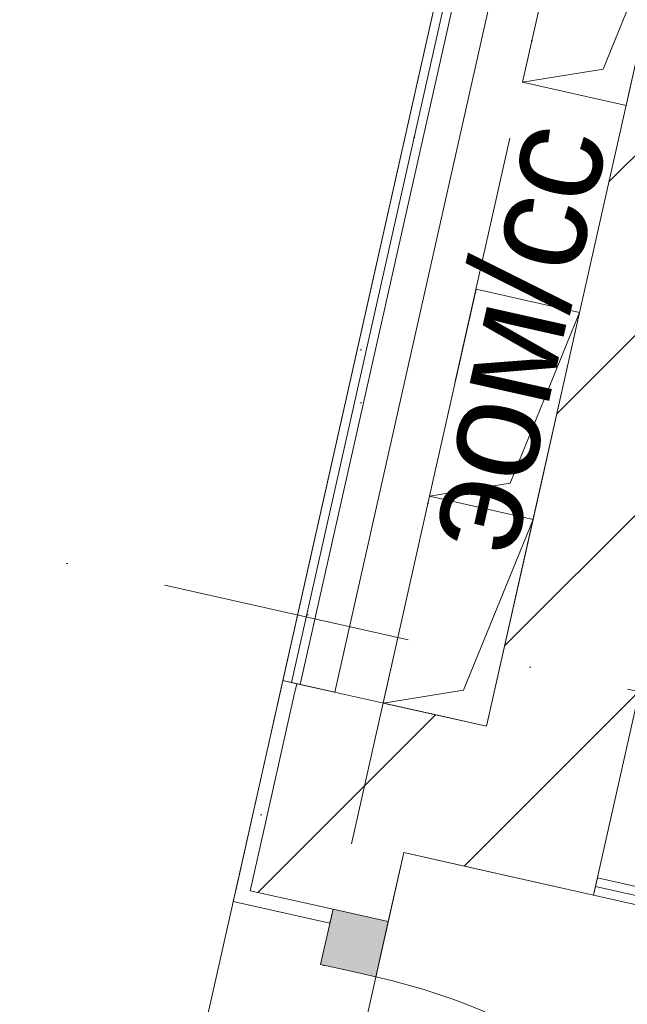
# Model space of a CAD drawing. Header units: millimetres. Extents: x -7213913 to -6937159, y 6128912 to 6404062.
# Tile 157 of 208: x -7194723 to -7193864, y 6171827 to 6173220. Entities that reach past the tile are written whole.
import ezdxf
from ezdxf.enums import TextEntityAlignment as Align

# ---------------------------------------------------------------- set-up
doc = ezdxf.new("R2010")
doc.units = ezdxf.units.MM
doc.header["$MEASUREMENT"] = 0
doc.linetypes.add('Штрихпунктирная', pattern=[670.277762, 352.777767, -176.388884, 0, -141.111112])
for name, color, linetype in [('S - квартира_помещение.АР', 7, 'Continuous'), ('S - МОП.АР', 7, 'Continuous'), ('АР-Стены_Перегородки_межквартирные_200.АР', 7, 'Continuous'), ('АР-Чертеж-Оси_Осевые размеры.АР', 7, 'Continuous'), ('ИОС-Шахты и отверстия.АР', 7, 'Continuous')]:
    doc.layers.add(name, color=color, linetype=linetype)
for name, color, linetype, lineweight in [('S - квартира_помещение.АР_Ном._пера__2', 8, 'Continuous', 15), ('S - МОП.АР_Ном._пера__2', 8, 'Continuous', 15), ('АР-Стены_Перегородки_межквартирные_200.АР_Ном._пера__1', 7, 'Continuous', 15), ('АР-Чертеж-Оси_Осевые размеры.АР_Ном._пера__120', 7, 'Continuous', 0), ('Двери Archicad_Ном._пера__120', 7, 'Continuous', 0), ('ИОС-Шахты и отверстия.АР_Ном._пера__1', 7, 'Continuous', 0), ('Паспорта Зон Archicad_Ном._пера__1', 7, 'Continuous', 0)]:
    doc.layers.add(name, color=color, linetype=linetype, lineweight=lineweight)
doc.styles.add('РЎР“Р•РќР•Р\xa0Р\x98Р\xa0_РЎРўР\x98Р›Р¬_1', font='txt')
doc.styles.add('РЎР“Р•РќР•Р\xa0Р\x98Р\xa0_РЎРўР\x98Р›Р¬_2', font='calibri.ttf')
doc.styles.add('РЎР“Р•РќР•Р\xa0Р\x98Р\xa0_РЎРўР\x98Р›Р¬_3', font='GOST_Common.ttf')
doc.styles.add('РЎР“Р•РќР•Р\xa0Р\x98Р\xa0_РЎРўР\x98Р›Р¬_5', font='GOTHIC.TTF')
pattern_1 = [(0, (-6566190.34, 6562677.795), (0, 75), [0, -75])]
pattern_2 = [(45, (-6566190.34, 6563027.8), (-111.369318, 111.369318), [0, -105, 0, -157.5]), (110, (-6565840.34, 6563027.8), (148.001588, 53.868173), [0, -77, 0, -133])]
pattern_3 = [(45, (-6566190.34, 6562677.8), (-127.279217, 127.279217), [])]

# ---------------------------------------------------------------- blocks, each defined once
blk = doc.blocks.new('Холл_4_35_1', base_point=(-7192600, 6171254.3))
at = {"layer": 'S - квартира_помещение.АР_Ном._пера__2', "color": 8, "linetype": 'Continuous', "lineweight": 15, "flags": 128}
blk.add_lwpolyline([(-7190722.8, 6171233.2), (-7191576.6, 6171425), (-7191438.4, 6172040.6), (-7193389.7, 6172478.9), (-7193521.2, 6171893.5), (-7193618.8, 6171915.4), (-7193487.3, 6172500.8), (-7193780, 6172566.6), (-7193911.5, 6171981.2), (-7194179.8, 6172041.4), (-7194442.7, 6170870.6), (-7194052.5, 6170782.9), (-7194052.5, 6170782.9), (-7190979, 6170092.6)], close=True, dxfattribs=at)
at = {"layer": 'Паспорта Зон Archicad_Ном._пера__1', "color": 7, "lineweight": 0, "style": 'РЎР“Р•РќР•Р\xa0Р\x98Р\xa0_РЎРўР\x98Р›Р¬_1'}
blk.add_attdef('ROOM_NUMBER', text='', height=250, rotation=347.3417, dxfattribs=at).set_placement((-7192509.6, 6171220.9), align=Align.MIDDLE_CENTER)
at = {"layer": 'Паспорта Зон Archicad_Ном._пера__1', "color": 7, "lineweight": 0, "style": 'РЎР“Р•РќР•Р\xa0Р\x98Р\xa0_РЎРўР\x98Р›Р¬_2'}
blk.add_attdef('ROOM_AREA', text='', height=200, rotation=347.3417, dxfattribs=at).set_placement((-7191114.7, 6170286.9), align=Align.MIDDLE_RIGHT)
blk = doc.blocks.new('Символ Проема в Полу 21[93]_1', base_point=(-7194011.9, 6173131.1))
at = {"layer": 'ИОС-Шахты и отверстия.АР_Ном._пера__1', "color": 7, "linetype": 'Continuous', "lineweight": 0, "flags": 128}
for points in [[(-7193898, 6173149.5), (-7193799.8, 6173391), (-7193946.2, 6173423.8), (-7194011.9, 6173131.1)], [(-7194011.9, 6173131.1), (-7193865.5, 6173098.3), (-7193799.8, 6173391), (-7193898, 6173149.5)]]:
    blk.add_lwpolyline(points, close=True, dxfattribs=at)
at = {"layer": 'ИОС-Шахты и отверстия.АР_Ном._пера__1', "color": 7, "lineweight": 0, "insert": (-7193902.7, 6172799.1), "char_height": 150, "attachment_point": 8, "rotation": 77.3417, "style": 'РЎР“Р•РќР•Р\xa0Р\x98Р\xa0_РЎРўР\x98Р›Р¬_5'}
blk.add_mtext('\\A1;{\\pqc;\\pt0;\\fCentury Gothic|b0|i0|c204|p0;\\W1.000000;эом/сс\\fCentury Gothic|b0|i0|c204|p0;\\W1.000000;\\A1{\\H.66x;\\S^  ;}\\fCentury Gothic|b0|i0|c204|p0;\\W1.000000;\\fCentury Gothic|b0|i0|c204|p0;\\W1.000000;\\A1{\\H.66x;\\S^  ;}\\fCentury Gothic|b0|i0|c204|p0;\\W1.000000;\\fCentury Gothic|b0|i0|c204|p0;\\W1.000000;\\A1{\\H.66x;\\S^  ;}}', dxfattribs=at)
blk = doc.blocks.new('Символ Проема в Полу 21[94]_1', base_point=(-7194143.4, 6172545.7))
at = {"layer": 'ИОС-Шахты и отверстия.АР_Ном._пера__1', "color": 7, "linetype": 'Continuous', "lineweight": 0, "flags": 128}
for points in [[(-7194029.4, 6172564), (-7193931.3, 6172805.5), (-7194077.6, 6172838.4), (-7194143.4, 6172545.7)], [(-7194143.4, 6172545.7), (-7193997, 6172512.8), (-7193931.3, 6172805.5), (-7194029.4, 6172564)]]:
    blk.add_lwpolyline(points, close=True, dxfattribs=at)
blk = doc.blocks.new('Символ Проема в Полу 21[95]_1', base_point=(-7194209.1, 6172253))
at = {"layer": 'ИОС-Шахты и отверстия.АР_Ном._пера__1', "color": 7, "linetype": 'Continuous', "lineweight": 0, "flags": 128}
for points in [[(-7194095.2, 6172271.3), (-7193997, 6172512.8), (-7194143.4, 6172545.7), (-7194209.1, 6172253)], [(-7194209.1, 6172253), (-7194062.8, 6172220.1), (-7193997, 6172512.8), (-7194095.2, 6172271.3)]]:
    blk.add_lwpolyline(points, close=True, dxfattribs=at)
blk = doc.blocks.new('Коридор_6_62_1', base_point=(-7195826.8, 6165690.8))
at = {"layer": 'S - МОП.АР_Ном._пера__2', "color": 8, "linetype": 'Continuous', "lineweight": 15, "flags": 128}
blk.add_lwpolyline([(-7197544.7, 6165182), (-7194510.3, 6164500.5), (-7194115.8, 6166256.9), (-7195628.1, 6166596.6), (-7194701.2, 6170723.6), (-7193138.8, 6177680.3), (-7194660.9, 6178022.2)], close=True, dxfattribs=at)
at = {"layer": 'Паспорта Зон Archicad_Ном._пера__1', "color": 7, "lineweight": 0, "style": 'РЎР“Р•РќР•Р\xa0Р\x98Р\xa0_РЎРўР\x98Р›Р¬_3'}
blk.add_attdef('ROOM_NUMBER', text='', height=350, rotation=347.3417, dxfattribs=at).set_placement((-7194567.4, 6175393.1), align=Align.MIDDLE_CENTER)
at = {"layer": 'Паспорта Зон Archicad_Ном._пера__1', "color": 7, "lineweight": 0, "style": 'РЎР“Р•РќР•Р\xa0Р\x98Р\xa0_РЎРўР\x98Р›Р¬_2'}
blk.add_attdef('ROOM_AREA', text='', height=200, rotation=347.3417, dxfattribs=at).set_placement((-7194326.1, 6174796.2), align=Align.MIDDLE_RIGHT)
blk = doc.blocks.new('Стена_16_1', base_point=(-7193614.5, 6175471))
at = {"layer": 'АР-Стены_Перегородки_межквартирные_200.АР', "linetype": 'Continuous', "lineweight": 0, "true_color": 0x000000}
h = blk.add_hatch(dxfattribs=at)
h.set_pattern_fill('ШТУКАТУРКА__ГИПС_03_0001', color=18, style=0, pattern_type=2)
h.set_pattern_definition(pattern_1)
h.paths.add_polyline_path([(-7193634, 6175475.4), (-7194350.6, 6172284.8), (-7194338.4, 6172282), (-7193621.8, 6175472.7)])
h = blk.add_hatch(dxfattribs=at)
h.set_pattern_fill('ШТУКАТУРКА__ГИПС_03_0001', color=18, style=0, pattern_type=2)
h.set_pattern_definition(pattern_1)
h.paths.add_polyline_path([(-7193621.8, 6175472.7), (-7194338.4, 6172282), (-7194326.2, 6172279.3), (-7193609.6, 6175470)])
at = {"layer": 'АР-Стены_Перегородки_межквартирные_200.АР_Ном._пера__1', "color": 7, "linetype": 'Continuous', "lineweight": 0}
for p, q in [((-7193621.8, 6175472.7), (-7194338.4, 6172282)), ((-7193609.6, 6175470), (-7194326.2, 6172279.3))]:
    blk.add_line(p, q, dxfattribs=at)
at = {"layer": 'АР-Стены_Перегородки_межквартирные_200.АР_Ном._пера__1', "color": 7, "linetype": 'Continuous', "lineweight": 0, "flags": 128}
for points in [[(-7193634, 6175475.4), (-7194350.6, 6172284.8)], [(-7194277.4, 6172268.3), (-7193560.8, 6175459)], [(-7194350.6, 6172284.8), (-7194277.4, 6172268.3)]]:
    blk.add_lwpolyline(points, dxfattribs=at)
blk = doc.blocks.new('Металлическая Дверь 23[16]_1', base_point=(-6566190.3, 6562677.8))
at = {"layer": 'Двери Archicad_Ном._пера__120', "linetype": 'Continuous', "lineweight": 0, "true_color": 0xffffff}
for points in [[(-7194297.3, 6171883.3), (-7194258.2, 6171874.5), (-7194219.2, 6171865.8), (-7194201.7, 6171943.8), (-7194279.7, 6171961.3)], [(-7193545.9, 6170802.4), (-7193537.1, 6170841.4), (-7194405.5, 6171036.4), (-7194414.3, 6170997.4)], [(-7194509.8, 6170936.9), (-7194431.8, 6170919.3), (-7194414.3, 6170997.4), (-7194453.3, 6171006.2), (-7194492.3, 6171014.9)]]:
    blk.add_hatch(color=7, dxfattribs=at).paths.add_polyline_path(points)
at = {"layer": 'Двери Archicad_Ном._пера__120', "color": 7, "linetype": 'Continuous', "lineweight": 0}
for p, q in [((-7194416.3, 6171992), (-7194420.7, 6171972.5)), ((-7194284.1, 6171941.8), (-7194420.7, 6171972.5)), ((-7194279.7, 6171961.3), (-7194297.3, 6171883.3)), ((-7194201.7, 6171943.8), (-7194279.7, 6171961.3)), ((-7194201.7, 6171943.8), (-7194279.7, 6171961.3)), ((-7194201.7, 6171943.8), (-7194279.7, 6171961.3)), ((-7194219.2, 6171865.8), (-7194201.7, 6171943.8)), ((-7194297.3, 6171883.3), (-7194258.2, 6171874.5)), ((-7194258.2, 6171874.5), (-7194219.2, 6171865.8)), ((-7194414.3, 6170997.4), (-7194405.5, 6171036.4)), ((-7194405.5, 6171036.4), (-7193537.1, 6170841.4)), ((-7194492.3, 6171014.9), (-7194509.8, 6170936.9)), ((-7194453.3, 6171006.2), (-7194492.3, 6171014.9)), ((-7194414.3, 6170997.4), (-7194453.3, 6171006.2)), ((-7194431.8, 6170919.3), (-7194414.3, 6170997.4)), ((-7193545.9, 6170802.4), (-7194414.3, 6170997.4)), ((-7194646.4, 6170967.5), (-7194642.1, 6170987.1)), ((-7194505.5, 6170956.4), (-7194642.1, 6170987.1)), ((-7194509.8, 6170936.9), (-7194431.8, 6170919.3)), ((-7194431.8, 6170919.3), (-7194509.8, 6170936.9)), ((-7194431.8, 6170919.3), (-7194509.8, 6170936.9)), ((-7193537.1, 6170841.4), (-7193545.9, 6170802.4))]:
    blk.add_line(p, q, dxfattribs=at)
blk.add_arc((-7194414.3, 6170997.4), 890, 347.3417, 77.3417, dxfattribs=at)
blk = doc.blocks.new('Стена_39_1', base_point=(-7194562.2, 6170794.9))
at = {"layer": 'АР-Стены_Перегородки_межквартирные_200.АР', "linetype": 'Continuous', "lineweight": 0, "true_color": 0x000000}
h = blk.add_hatch(dxfattribs=at)
h.set_pattern_fill('ШТУКАТУРКА__ГИПС_01_0001', color=18, style=0, pattern_type=2)
h.set_pattern_definition(pattern_2)
h.paths.add_polyline_path([(-7194416.3, 6171992), (-7194396.8, 6171987.6), (-7194335.1, 6172262.6), (-7194350.6, 6172284.8)])
h = blk.add_hatch(dxfattribs=at)
h.set_pattern_fill('ШТУКАТУРКА__ГИПС_01_0001', color=18, style=0, pattern_type=2)
h.set_pattern_definition(pattern_2)
h.paths.add_polyline_path([(-7194350.6, 6172284.8), (-7194335.1, 6172262.6), (-7194331.1, 6172280.4)])
h = blk.add_hatch(dxfattribs=at)
h.set_pattern_fill('БЛОКИ_БЕТОННЫЕ_ЭФФЕКТИВН_78', color=18, style=0, pattern_type=2)
h.set_pattern_definition(pattern_3)
h.paths.add_polyline_path([(-7194331.1, 6172280.4), (-7194335.1, 6172262.6), (-7194179.8, 6172041.4), (-7194135.9, 6172236.6)])
h = blk.add_hatch(dxfattribs=at)
h.set_pattern_fill('БЛОКИ_БЕТОННЫЕ_ЭФФЕКТИВН_78', color=18, style=0, pattern_type=2)
h.set_pattern_definition(pattern_3)
h.paths.add_polyline_path([(-7194179.8, 6172041.4), (-7194335.1, 6172262.6), (-7194374.9, 6172085.3)])
h = blk.add_hatch(dxfattribs=at)
h.set_pattern_fill('БЛОКИ_БЕТОННЫЕ_ЭФФЕКТИВН_78', color=18, style=0, pattern_type=2)
h.set_pattern_definition(pattern_3)
h.paths.add_polyline_path([(-7194374.9, 6172085.3), (-7194396.8, 6171987.6), (-7194279.7, 6171961.3), (-7194201.7, 6171943.8), (-7194179.8, 6172041.4)])
h = blk.add_hatch(dxfattribs=at)
h.set_pattern_fill('ШТУКАТУРКА__ГИПС_01_0001', color=18, style=0, pattern_type=2)
h.set_pattern_definition(pattern_2)
h.paths.add_polyline_path([(-7194416.3, 6171992), (-7194420.7, 6171972.5), (-7194284.1, 6171941.8), (-7194279.7, 6171961.3), (-7194396.8, 6171987.6)])
at = {"layer": 'АР-Стены_Перегородки_межквартирные_200.АР_Ном._пера__1', "color": 7, "linetype": 'Continuous', "lineweight": 15}
for p, q in [((-7194331.1, 6172280.4), (-7194335.1, 6172262.6)), ((-7194335.1, 6172262.6), (-7194374.9, 6172085.3)), ((-7194374.9, 6172085.3), (-7194396.8, 6171987.6)), ((-7194396.8, 6171987.6), (-7194279.7, 6171961.3)), ((-7194201.7, 6171943.8), (-7194279.7, 6171961.3))]:
    blk.add_line(p, q, dxfattribs=at)
at = {"layer": 'АР-Стены_Перегородки_межквартирные_200.АР_Ном._пера__1', "color": 7, "linetype": 'Continuous', "lineweight": 0}
for p, q in [((-7194416.3, 6171992), (-7194420.7, 6171972.5)), ((-7194284.1, 6171941.8), (-7194420.7, 6171972.5)), ((-7194279.7, 6171961.3), (-7194284.1, 6171941.8))]:
    blk.add_line(p, q, dxfattribs=at)
at = {"layer": 'АР-Стены_Перегородки_межквартирные_200.АР_Ном._пера__1', "color": 7, "linetype": 'Continuous', "lineweight": 0, "flags": 128}
for points in [[(-7194350.6, 6172284.8), (-7194416.3, 6171992)], [(-7194350.6, 6172284.8), (-7194331.1, 6172280.4)]]:
    blk.add_lwpolyline(points, dxfattribs=at)
at = {"layer": 'АР-Стены_Перегородки_межквартирные_200.АР_Ном._пера__1', "color": 7, "linetype": 'Continuous', "lineweight": 15, "flags": 128}
for points in [[(-7194331.1, 6172280.4), (-7194135.9, 6172236.6)], [(-7194201.7, 6171943.8), (-7194179.8, 6172041.4)]]:
    blk.add_lwpolyline(points, dxfattribs=at)
at = {"layer": 'Двери Archicad_Ном._пера__120', "color": 7, "linetype": 'Continuous', "lineweight": 0}
blk.add_blockref('Металлическая Дверь 23[16]_1', (-6566190.3, 6562677.8), dxfattribs=at)
blk = doc.blocks.new('Стена_40_1', base_point=(-7193987.1, 6172100.6))
at = {"layer": 'АР-Стены_Перегородки_межквартирные_200.АР', "linetype": 'Continuous', "lineweight": 0, "true_color": 0x000000}
h = blk.add_hatch(dxfattribs=at)
h.set_pattern_fill('БЛОКИ_БЕТОННЫЕ_ЭФФЕКТИВН_78', color=18, style=0, pattern_type=2)
h.set_pattern_definition(pattern_3)
h.paths.add_polyline_path([(-7193867.6, 6172176.3), (-7193159.8, 6175327.8), (-7193355, 6175371.6), (-7194062.8, 6172220.1)])
h = blk.add_hatch(dxfattribs=at)
h.set_pattern_fill('БЛОКИ_БЕТОННЫЕ_ЭФФЕКТИВН_78', color=18, style=0, pattern_type=2)
h.set_pattern_definition(pattern_3)
h.paths.add_polyline_path([(-7194106.6, 6172025), (-7193911.5, 6171981.2), (-7194062.8, 6172220.1)])
h = blk.add_hatch(dxfattribs=at)
h.set_pattern_fill('БЛОКИ_БЕТОННЫЕ_ЭФФЕКТИВН_78', color=18, style=0, pattern_type=2)
h.set_pattern_definition(pattern_3)
h.paths.add_polyline_path([(-7194062.8, 6172220.1), (-7193911.5, 6171981.2), (-7193867.6, 6172176.3)])
at = {"layer": 'АР-Стены_Перегородки_межквартирные_200.АР_Ном._пера__1', "color": 7, "linetype": 'Continuous', "lineweight": 15, "flags": 128}
for points in [[(-7193355, 6175371.6), (-7194062.8, 6172220.1)], [(-7193911.5, 6171981.2), (-7193260.6, 6174879.1)], [(-7193911.5, 6171981.2), (-7194106.6, 6172025)]]:
    blk.add_lwpolyline(points, dxfattribs=at)
blk = doc.blocks.new('Стена_42_1', base_point=(-7194255.4, 6172160.9))
at = {"layer": 'АР-Стены_Перегородки_межквартирные_200.АР', "linetype": 'Continuous', "lineweight": 0, "true_color": 0x000000}
h = blk.add_hatch(dxfattribs=at)
h.set_pattern_fill('БЛОКИ_БЕТОННЫЕ_ЭФФЕКТИВН_78', color=18, style=0, pattern_type=2)
h.set_pattern_definition(pattern_3)
h.paths.add_polyline_path([(-7194062.8, 6172220.1), (-7194135.9, 6172236.6), (-7194179.8, 6172041.4), (-7194106.6, 6172025)])
at = {"layer": 'АР-Стены_Перегородки_межквартирные_200.АР_Ном._пера__1', "color": 7, "linetype": 'Continuous', "lineweight": 15, "flags": 128}
for points in [[(-7194062.8, 6172220.1), (-7194135.9, 6172236.6)], [(-7194179.8, 6172041.4), (-7194106.6, 6172025)]]:
    blk.add_lwpolyline(points, dxfattribs=at)
blk = doc.blocks.new('Стена_99_1', base_point=(-7193911.5, 6171981.2))
at = {"layer": 'АР-Стены_Перегородки_межквартирные_200.АР', "linetype": 'Continuous', "lineweight": 0, "true_color": 0x000000}
h = blk.add_hatch(dxfattribs=at)
h.set_pattern_fill('ШТУКАТУРКА__ГИПС_03_0001', color=18, style=0, pattern_type=2)
h.set_pattern_definition(pattern_1)
h.paths.add_polyline_path([(-7193613.3, 6171939.8), (-7193906, 6172005.6), (-7193908.7, 6171993.4), (-7193616, 6171927.6)])
h = blk.add_hatch(dxfattribs=at)
h.set_pattern_fill('ШТУКАТУРКА__ГИПС_03_0001', color=18, style=0, pattern_type=2)
h.set_pattern_definition(pattern_1)
h.paths.add_polyline_path([(-7193616, 6171927.6), (-7193908.7, 6171993.4), (-7193911.5, 6171981.2), (-7193618.7, 6171915.4)])
at = {"layer": 'АР-Стены_Перегородки_межквартирные_200.АР_Ном._пера__1', "color": 7, "linetype": 'Continuous', "lineweight": 0}
blk.add_line((-7193616, 6171927.6), (-7193908.7, 6171993.4), dxfattribs=at)
at = {"layer": 'АР-Стены_Перегородки_межквартирные_200.АР_Ном._пера__1', "color": 7, "linetype": 'Continuous', "lineweight": 15}
for p, q in [((-7193618.7, 6171915.4), (-7193616, 6171927.6)), ((-7193616, 6171927.6), (-7193613.3, 6171939.8))]:
    blk.add_line(p, q, dxfattribs=at)
at = {"layer": 'АР-Стены_Перегородки_межквартирные_200.АР_Ном._пера__1', "color": 7, "linetype": 'Continuous', "lineweight": 0, "flags": 128}
for points in [[(-7193906, 6172005.6), (-7193908.7, 6171993.4)], [(-7193613.3, 6171939.8), (-7193906, 6172005.6)], [(-7193908.7, 6171993.4), (-7193911.5, 6171981.2)], [(-7193911.5, 6171981.2), (-7193618.7, 6171915.4)]]:
    blk.add_lwpolyline(points, dxfattribs=at)
blk = doc.blocks.new('Стандартный Маркер Сетки[188]_1', base_point=(-7209883.2, 6175870.7))
at = {"layer": 'АР-Чертеж-Оси_Осевые размеры.АР_Ном._пера__120', "color": 7, "linetype": 'Штрихпунктирная', "lineweight": 0}
blk.add_line((-7208907.5, 6175651.5), (-7184807, 6170238.7), dxfattribs=at)
at = {"layer": 'АР-Чертеж-Оси_Осевые размеры.АР_Ном._пера__120', "color": 7, "lineweight": 0, "style": 'РЎР“Р•РќР•Р\xa0Р\x98Р\xa0_РЎРўР\x98Р›Р¬_5'}
blk.add_attdef('AC_MarkerText_1', text='', height=350, rotation=347.3417, dxfattribs=at).set_placement((-7210301.2, 6176161.3), align=Align.TOP_CENTER)
blk = doc.blocks.new('Стандартный Маркер Сетки[212]_1', base_point=(-7209883.2, 6175870.7))
at = {"layer": 'АР-Чертеж-Оси_Осевые размеры.АР_Ном._пера__120', "color": 7, "linetype": 'Штрихпунктирная', "lineweight": 0}
blk.add_line((-7208907.5, 6175651.5), (-7184807, 6170238.7), dxfattribs=at)
at = {"layer": 'АР-Чертеж-Оси_Осевые размеры.АР_Ном._пера__120', "color": 7, "lineweight": 0, "style": 'РЎР“Р•РќР•Р\xa0Р\x98Р\xa0_РЎРўР\x98Р›Р¬_5'}
blk.add_attdef('AC_MarkerText_1', text='', height=350, rotation=347.3417, dxfattribs=at).set_placement((-7210301.2, 6176161.3), align=Align.TOP_CENTER)
blk = doc.blocks.new('Стандартный Маркер Сетки[231]_1', base_point=(-7187640.5, 6201499.3))
at = {"layer": 'АР-Чертеж-Оси_Осевые размеры.АР_Ном._пера__120', "color": 7, "linetype": 'Штрихпунктирная', "lineweight": 0}
blk.add_line((-7187859.7, 6200523.6), (-7202631.7, 6134751.7), dxfattribs=at)
at = {"layer": 'АР-Чертеж-Оси_Осевые размеры.АР_Ном._пера__120', "color": 7, "lineweight": 0, "style": 'РЎР“Р•РќР•Р\xa0Р\x98Р\xa0_РЎРўР\x98Р›Р¬_5'}
blk.add_attdef('AC_MarkerText_1', text='', height=350, rotation=347.3417, dxfattribs=at).set_placement((-7202890.5, 6133469.2), align=Align.TOP_CENTER)

msp = doc.modelspace()

# ---------------------------------------------------------------- linework, layer by layer
at = {"layer": 'S - квартира_помещение.АР', "color": 254, "linetype": 'Continuous', "lineweight": 0, "true_color": 0xd8d8d8, "flags": 128}
msp.add_lwpolyline([(-7190722.8, 6171233.2), (-7191576.6, 6171425), (-7191438.4, 6172040.6), (-7193389.7, 6172478.9), (-7193521.2, 6171893.5), (-7193618.8, 6171915.4), (-7193487.3, 6172500.8), (-7193780, 6172566.6), (-7193911.5, 6171981.2), (-7194179.8, 6172041.4), (-7194442.7, 6170870.6), (-7194052.5, 6170782.9), (-7194052.5, 6170782.9), (-7190979, 6170092.6)], close=True, dxfattribs=at)
at = {"layer": 'S - МОП.АР', "color": 254, "linetype": 'Continuous', "lineweight": 0, "true_color": 0xdadada, "flags": 128}
msp.add_lwpolyline([(-7197544.7, 6165182), (-7194510.3, 6164500.5), (-7194115.8, 6166256.9), (-7195628.1, 6166596.6), (-7194701.2, 6170723.6), (-7193138.8, 6177680.3), (-7194660.9, 6178022.2)], close=True, dxfattribs=at)

# ---------------------------------------------------------------- block references
at = {"layer": 'S - квартира_помещение.АР', "color": 7, "linetype": 'Continuous', "lineweight": 0}
msp.add_blockref('Холл_4_35_1', (-7192600, 6171254.3), dxfattribs=at)
at = {"layer": 'S - МОП.АР', "color": 7, "linetype": 'Continuous', "lineweight": 0}
msp.add_blockref('Коридор_6_62_1', (-7195826.8, 6165690.8), dxfattribs=at)
at = {"layer": 'АР-Стены_Перегородки_межквартирные_200.АР', "color": 7, "lineweight": 0}
for name, p in [('Стена_16_1', (-7193614.5, 6175471)), ('Стена_40_1', (-7193987.1, 6172100.6)), ('Стена_39_1', (-7194562.2, 6170794.9)), ('Стена_42_1', (-7194255.4, 6172160.9)), ('Стена_99_1', (-7193911.5, 6171981.2))]:
    msp.add_blockref(name, p, dxfattribs=at)
at = {"layer": 'АР-Чертеж-Оси_Осевые размеры.АР', "color": 8, "linetype": 'Continuous', "lineweight": 15}
for name, p in [('Стандартный Маркер Сетки[231]_1', (-7187640.5, 6201499.3)), ('Стандартный Маркер Сетки[188]_1', (-7209883.2, 6175870.7)), ('Стандартный Маркер Сетки[212]_1', (-7209883.2, 6175870.7))]:
    msp.add_blockref(name, p, dxfattribs=at)
at = {"layer": 'ИОС-Шахты и отверстия.АР', "color": 7, "linetype": 'Continuous', "lineweight": 0}
for name, p in [('Символ Проема в Полу 21[93]_1', (-7194011.9, 6173131.1)), ('Символ Проема в Полу 21[94]_1', (-7194143.4, 6172545.7)), ('Символ Проема в Полу 21[95]_1', (-7194209.1, 6172253))]:
    msp.add_blockref(name, p, dxfattribs=at)

doc.saveas('drawing.dxf')
